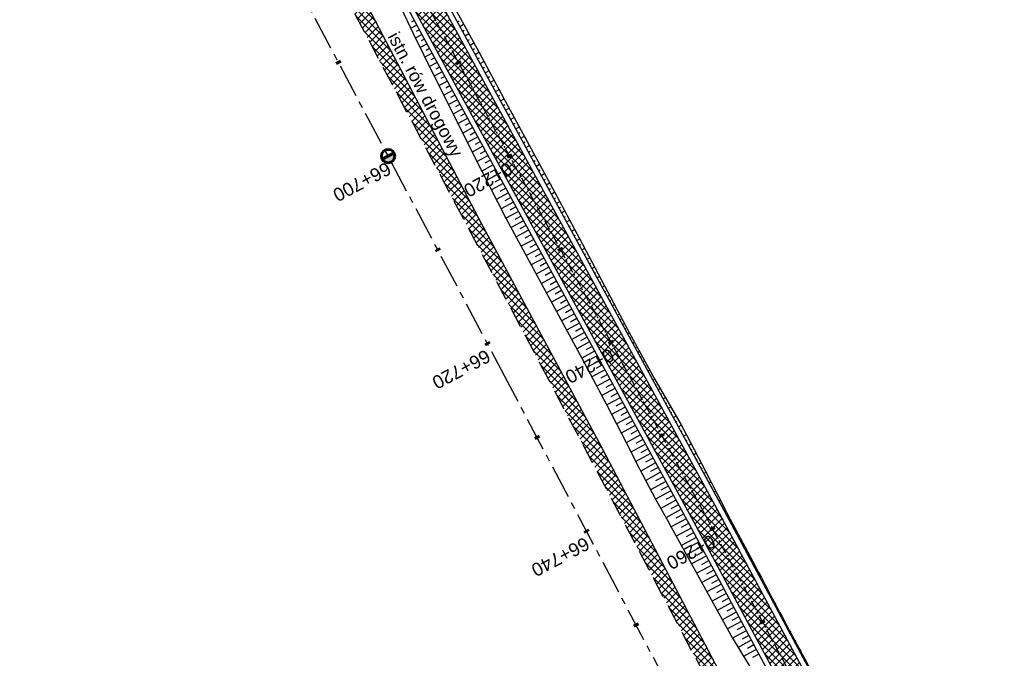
# Model space of a CAD drawing. Header units: metres. Extents: x 7529682 to 7533704, y 5721210 to 5727842.
# Tile 61 of 64: x 7529773 to 7529866, y 5727555 to 5727616. Entities that reach past the tile are written whole.
import ezdxf

# ---------------------------------------------------------------- set-up
doc = ezdxf.new("R2010")
doc.units = ezdxf.units.M
doc.linetypes.add('CENTER', pattern=[50.8, 31.75, -6.35, 6.35, -6.35])
doc.linetypes.add('HIDDEN', pattern=[9.525, 6.35, -3.175])
for name, color, linetype in [('C-DROGI-SYTUACJA-ETYKIETY', 7, 'Continuous'), ('D-hatch-pobocza', 131, 'Continuous'), ('D-pobocza', 7, 'Continuous'), ('D-skarpa', 7, 'Continuous'), ('D-skarpa-kreskowanie', 7, 'Continuous')]:
    doc.layers.add(name, color=color, linetype=linetype)
doc.layers.add('D-hatch-ciag-pieszo-rowerowy', color=7, linetype='Continuous', lineweight=13, true_color=0xff9f80)
for name, color, linetype, lineweight in [('D-krawędzie', 7, 'Continuous', 30), ('D-obrzeża', 7, 'Continuous', 30), ('D-opisy', 7, 'Continuous', 30), ('D-oś', 10, 'CENTER', 30)]:
    doc.layers.add(name, color=color, linetype=linetype, lineweight=lineweight)
doc.layers.add('poprzeczki', color=7, linetype='Continuous', true_color=0x0000c7)
doc.styles.get("Standard").update_dxf_attribs({"font": 'arial.ttf'})
pattern_1 = [(45, (0, 0), (-0.33675960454, 0.33675960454), []), (135, (0, 0), (-0.33675960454, -0.33675960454), [])]

# ---------------------------------------------------------------- blocks, each defined once
blk = doc.blocks.new('kilometraz')
at = {"linetype": 'ByBlock', "lineweight": -2}
blk.add_hatch(color=0, dxfattribs=at).paths.add_polyline_path([(0, -0.28125, 0.41421356), (0.28125, 0, 0.41421356), (0, 0.28125)])
at = {"color": 0, "linetype": 'ByBlock', "lineweight": -2}
blk.add_line((0, 0.28125), (0, -0.28125), dxfattribs=at)
blk.add_circle((0, 0), 0.28125, dxfattribs=at)
blk = doc.blocks.new('AeccTickLine')
at = {"color": 0, "linetype": 'ByBlock', "lineweight": -2}
blk.add_line((0, 1), (0, -1), dxfattribs=at)

msp = doc.modelspace()

# ---------------------------------------------------------------- hatches: boundary and pattern name
at = {"layer": 'D-hatch-ciag-pieszo-rowerowy'}
h = msp.add_hatch(dxfattribs=at)
h.set_pattern_fill('ANSI37', color=256, scale=0.15, style=0)
h.set_pattern_definition(pattern_1)
edge = h.paths.add_edge_path()
edge.add_line((7529794.958, 5727650.503), (7529776.019, 5727686.408))
edge.add_line((7529776.019, 5727686.408), (7529748.844, 5727737.805))
edge.add_line((7529748.844, 5727737.805), (7529744.118, 5727746.741))
edge.add_arc((7529726.438, 5727737.391), 20, 27.87274, 44.29653)
edge.add_line((7529740.753, 5727751.358), (7529739.549, 5727752.592))
edge.add_arc((7529753.864, 5727766.559), 20, 207.90183, 224.29653, ccw=False)
edge.add_line((7529736.189, 5727757.2), (7529717.235, 5727792.995))
edge.add_line((7529717.235, 5727792.995), (7529715.008, 5727791.858))
edge.add_line((7529715.008, 5727791.858), (7529734.148, 5727755.712))
edge.add_arc((7529751.823, 5727765.071), 20, 207.90183, 224.29653)
edge.add_line((7529737.508, 5727751.104), (7529738.712, 5727749.87))
edge.add_arc((7529724.397, 5727735.903), 20, 27.87276, 44.29653, ccw=False)
edge.add_line((7529742.077, 5727745.253), (7529746.633, 5727736.639))
edge.add_line((7529746.633, 5727736.639), (7529773.808, 5727685.242))
edge.add_line((7529773.808, 5727685.242), (7529792.751, 5727649.328))
edge.add_line((7529792.751, 5727649.328), (7529811.281, 5727614.82))
edge.add_line((7529811.281, 5727614.82), (7529836.657, 5727568.297))
edge.add_line((7529836.657, 5727568.297), (7529856.555, 5727531.255))
edge.add_line((7529856.555, 5727531.255), (7529859.536, 5727525.637))
edge.add_line((7529859.536, 5727525.637), (7529862.565, 5727525.262))
edge.add_line((7529862.565, 5727525.262), (7529858.761, 5727532.432))
edge.add_line((7529858.761, 5727532.432), (7529838.856, 5727569.487))
edge.add_line((7529838.856, 5727569.487), (7529813.479, 5727616.01))
edge.add_line((7529813.479, 5727616.01), (7529794.958, 5727650.503))
at = {"layer": 'D-hatch-pobocza'}
h = msp.add_hatch(dxfattribs=at)
h.set_pattern_fill('ANSI37', color=256, scale=0.15, style=0)
h.set_pattern_definition(pattern_1)
h.paths.add_polyline_path([(7529905.34, 5727429.09), (7529892.28, 5727453.58), (7529881.53, 5727473.69), (7529872.27, 5727491.4), (7529857.46, 5727519.14), (7529841.38, 5727549.79), (7529827.75, 5727575.78), (7529816.4, 5727596.89), (7529800.43, 5727627.4), (7529788.07, 5727650.98), (7529775.85, 5727673.83), (7529761.3, 5727701.31), (7529749.89, 5727722.83), (7529745.5, 5727731.66), (7529738.971, 5727744.085), (7529737.465, 5727743.316), (7529742.213, 5727734.302), (7529762.326, 5727696.274), (7529777.785, 5727667.006), (7529799.322, 5727626.3), (7529822.193, 5727583.156), (7529846.924, 5727536.347), (7529864.752, 5727502.663), (7529900.459, 5727434.965), (7529935.352, 5727369.308), (7529971.476, 5727300.786), (7529988.361, 5727268.841), (7529990.28, 5727268.6), (7529990.329, 5727268.617), (7529981.66, 5727284.96), (7529968.42, 5727309.6), (7529956.4, 5727332.85), (7529943.52, 5727357.04), (7529932.32, 5727378.32), (7529916.68, 5727408.01)])

# ---------------------------------------------------------------- linework, layer by layer
at = {"layer": 'D-krawędzie', "linetype": 'HIDDEN', "ltscale": 0.3}
msp.add_lwpolyline([(7529737.465, 5727743.316), (7529742.213, 5727734.302), (7529762.326, 5727696.274), (7529777.785, 5727667.006), (7529799.322, 5727626.3), (7529822.193, 5727583.156), (7529846.924, 5727536.347), (7529864.752, 5727502.663), (7529900.459, 5727434.965), (7529935.352, 5727369.308), (7529971.476, 5727300.786), (7530006.702, 5727234.141), (7530044.198, 5727163.133), (7530082.89, 5727090.2), (7530098.687, 5727060.362), (7530131.998, 5726997.21), (7530163.822, 5726937.097), (7530204.081, 5726861.013), (7530247.82, 5726778.438)], dxfattribs=at)
at = {"layer": 'D-obrzeża'}
for points in [[(7529996.408, 5727271.05), (7529995.888, 5727272.04), (7529987.333, 5727287.9), (7529970.791, 5727319.398), (7529945.39, 5727367.318), (7529919.647, 5727417.711), (7529903.693, 5727447.921), (7529879.894, 5727492.595), (7529858.761, 5727532.432), (7529838.856, 5727569.487), (7529813.479, 5727616.01), (7529794.958, 5727650.503), (7529776.019, 5727686.408), (7529748.844, 5727737.805), (7529744.118, 5727746.741, 0.071785), (7529740.753, 5727751.358), (7529739.549, 5727752.592, -0.071658), (7529736.189, 5727757.2), (7529717.235, 5727792.995)], [(7530013.813, 5727232.534), (7529993.681, 5727270.865), (7529985.127, 5727286.725), (7529968.58, 5727318.231), (7529943.172, 5727366.164), (7529917.429, 5727416.559), (7529901.485, 5727446.75), (7529877.686, 5727491.422), (7529856.555, 5727531.255), (7529836.657, 5727568.297), (7529811.281, 5727614.82), (7529792.751, 5727649.328), (7529773.808, 5727685.242), (7529746.633, 5727736.639), (7529746.633, 5727736.639), (7529742.077, 5727745.253, 0.071785), (7529738.712, 5727749.87), (7529737.508, 5727751.104, -0.071658), (7529734.148, 5727755.712), (7529715.008, 5727791.858)]]:
    msp.add_lwpolyline(points, format="xyb", dxfattribs=at)
at = {"layer": 'D-oś', "ltscale": 0.1}
msp.add_lwpolyline([(7530244.732, 5726776.79), (7530200.988, 5726859.376), (7530160.728, 5726935.459), (7530128.903, 5726995.575), (7530095.593, 5727058.727), (7530079.798, 5727088.56), (7530041.105, 5727161.496), (7530003.607, 5727232.506), (7529968.381, 5727299.153), (7529932.259, 5727367.671), (7529897.365, 5727433.327), (7529861.657, 5727501.028), (7529843.829, 5727534.712), (7529819.1, 5727581.518), (7529796.228, 5727624.663), (7529774.69, 5727665.371), (7529759.232, 5727694.637), (7529739.12, 5727732.663), (7529700.238, 5727806.043)], dxfattribs=at)
at = {"layer": 'D-oś', "ltscale": 0.03}
msp.add_lwpolyline([(7529714.301, 5727795.865), (7529735.169, 5727756.456, 0.071658), (7529738.529, 5727751.848), (7529739.732, 5727750.614, -0.071785), (7529743.098, 5727745.997), (7529747.739, 5727737.221), (7529774.913, 5727685.825), (7529793.855, 5727649.915), (7529812.38, 5727615.415), (7529837.757, 5727568.892), (7529857.658, 5727531.843), (7529878.79, 5727492.008), (7529902.589, 5727447.335), (7529918.538, 5727417.135), (7529944.281, 5727366.741), (7529969.685, 5727318.815), (7529986.23, 5727287.312), (7529994.785, 5727271.452), (7530014.919, 5727233.118)], format="xyb", dxfattribs=at)
at = {"layer": 'D-pobocza'}
for points in [[(7529719.962, 5727788.914), (7529736.631, 5727757.434, 0.071658), (7529739.907, 5727752.941), (7529741.111, 5727751.707, -0.071785), (7529744.56, 5727746.975), (7529749.286, 5727738.039), (7529776.461, 5727686.642), (7529795.4, 5727650.738), (7529813.919, 5727616.248), (7529839.296, 5727569.725), (7529859.202, 5727532.667), (7529880.335, 5727492.83), (7529904.135, 5727448.155), (7529920.091, 5727417.942), (7529945.833, 5727367.549), (7529971.233, 5727319.631), (7529987.775, 5727288.135), (7529996.33, 5727272.275), (7529996.866, 5727271.253)], [(7529718.045, 5727785.054), (7529733.706, 5727755.478, 0.071658), (7529737.151, 5727750.754), (7529738.354, 5727749.521, -0.071785), (7529741.635, 5727745.019), (7529746.191, 5727736.405), (7529773.366, 5727685.008), (7529792.31, 5727649.093), (7529810.841, 5727614.582), (7529836.218, 5727568.059), (7529856.114, 5727531.019), (7529877.245, 5727491.187), (7529901.043, 5727446.515), (7529916.985, 5727416.328), (7529942.728, 5727365.933), (7529968.137, 5727317.998), (7529984.685, 5727286.49), (7529993.24, 5727270.63), (7529993.656, 5727269.837)]]:
    msp.add_lwpolyline(points, format="xyb", dxfattribs=at)
at = {"layer": 'D-pobocza', "linetype": 'ByBlock'}
msp.add_lwpolyline([(7529990.329, 5727268.617), (7529981.66, 5727284.96), (7529968.42, 5727309.6), (7529956.4, 5727332.85), (7529943.52, 5727357.04), (7529932.32, 5727378.32), (7529916.68, 5727408.01), (7529905.34, 5727429.09), (7529892.28, 5727453.58), (7529881.53, 5727473.69), (7529872.27, 5727491.4), (7529857.46, 5727519.14), (7529841.38, 5727549.79), (7529827.75, 5727575.78), (7529816.4, 5727596.89), (7529800.43, 5727627.4), (7529788.07, 5727650.98), (7529775.85, 5727673.83), (7529761.3, 5727701.31), (7529749.89, 5727722.83), (7529745.5, 5727731.66), (7529738.971, 5727744.085), (7529737.465, 5727743.316)], dxfattribs=at)
at = {"layer": 'D-skarpa', "linetype": 'Continuous'}
for points in [[(7529808.995, 5727616.822), (7529810.217, 5727614.253), (7529812.196, 5727610.298), (7529816.673, 5727601.35), (7529818.954, 5727596.898), (7529826.106, 5727583.713), (7529828.455, 5727579.299), (7529830.745, 5727574.853), (7529831.237, 5727573.888), (7529833.064, 5727570.422), (7529834.204, 5727568.368), (7529834.534, 5727567.787), (7529834.819, 5727567.29), (7529835.49, 5727566.074), (7529840.326, 5727557.321, -0.001967), (7529848.058, 5727544.446)], [(7529814.279, 5727616.435), (7529816.379, 5727612.58), (7529818.767, 5727608.187), (7529821.152, 5727603.792), (7529823.523, 5727599.39), (7529825.891, 5727594.987), (7529830.566, 5727586.146), (7529832.974, 5727581.764), (7529835.467, 5727577.428), (7529835.988, 5727576.48), (7529837.804, 5727573.007), (7529838.875, 5727570.916), (7529839.176, 5727570.32), (7529839.435, 5727569.808), (7529840.102, 5727568.551), (7529842.461, 5727564.143, 0.009715), (7529852.031, 5727546.581)]]:
    msp.add_lwpolyline(points, format="xyb", dxfattribs=at)
at = {"layer": 'D-skarpa-kreskowanie', "linetype": 'Continuous'}
for p, q in [((7529810.56, 5727615.106, 107.714), (7529809.963, 5727614.786, 107.263)), ((7529810.323, 5727615.547, 107.708), (7529810.036, 5727615.392, 107.49)), ((7529814.367, 5727615.427, 107.863), (7529814.545, 5727615.524, 107.728)), ((7529814.606, 5727614.988, 107.87), (7529814.962, 5727615.182, 107.6)), ((7529811.035, 5727614.226, 107.727), (7529810.403, 5727613.881, 107.247)), ((7529810.796, 5727614.666, 107.72), (7529810.487, 5727614.5, 107.487)), ((7529814.846, 5727614.549, 107.876), (7529815.023, 5727614.646, 107.741)), ((7529815.085, 5727614.11, 107.882), (7529815.44, 5727614.303, 107.613)), ((7529811.514, 5727613.348, 107.739), (7529810.851, 5727612.987, 107.236)), ((7529811.274, 5727613.787, 107.733), (7529810.951, 5727613.611, 107.487)), ((7529815.325, 5727613.671, 107.888), (7529815.502, 5727613.768, 107.754)), ((7529815.564, 5727613.232, 107.895), (7529815.918, 5727613.425, 107.626)), ((7529811.993, 5727612.471, 107.752), (7529811.298, 5727612.092, 107.225)), ((7529811.753, 5727612.909, 107.745), (7529811.414, 5727612.724, 107.488)), ((7529815.804, 5727612.793, 107.901), (7529815.98, 5727612.89, 107.767)), ((7529816.043, 5727612.354, 107.907), (7529816.396, 5727612.547, 107.639)), ((7529812.472, 5727611.593, 107.764), (7529811.746, 5727611.197, 107.214)), ((7529812.232, 5727612.032, 107.758), (7529811.877, 5727611.838, 107.489)), ((7529816.282, 5727611.915, 107.914), (7529816.459, 5727612.011, 107.78)), ((7529816.522, 5727611.476, 107.92), (7529816.874, 5727611.668, 107.652)), ((7529812.95, 5727610.715, 107.777), (7529812.194, 5727610.302, 107.202)), ((7529812.711, 5727611.154, 107.77), (7529812.341, 5727610.952, 107.489)), ((7529816.761, 5727611.037, 107.926), (7529816.937, 5727611.133, 107.793)), ((7529817.001, 5727610.598, 107.932), (7529817.352, 5727610.79, 107.666)), ((7529813.429, 5727609.837, 107.789), (7529812.642, 5727609.407, 107.191)), ((7529813.19, 5727610.276, 107.783), (7529812.804, 5727610.065, 107.49)), ((7529817.24, 5727610.159, 107.939), (7529817.415, 5727610.255, 107.806)), ((7529817.48, 5727609.721, 107.945), (7529817.829, 5727609.911, 107.679)), ((7529813.908, 5727608.959, 107.802), (7529813.09, 5727608.513, 107.18)), ((7529813.669, 5727609.398, 107.796), (7529813.267, 5727609.179, 107.491)), ((7529817.719, 5727609.282, 107.951), (7529817.894, 5727609.377, 107.819)), ((7529817.958, 5727608.843, 107.957), (7529818.307, 5727609.033, 107.693)), ((7529814.387, 5727608.081, 107.814), (7529813.537, 5727607.618, 107.169)), ((7529814.148, 5727608.52, 107.808), (7529813.731, 5727608.293, 107.491)), ((7529818.198, 5727608.404, 107.964), (7529818.372, 5727608.499, 107.832)), ((7529818.437, 5727607.965, 107.97), (7529818.785, 5727608.154, 107.706)), ((7529814.866, 5727607.203, 107.827), (7529813.985, 5727606.723, 107.158)), ((7529814.626, 5727607.642, 107.821), (7529814.194, 5727607.406, 107.492)), ((7529815.105, 5727606.764, 107.833), (7529814.657, 5727606.52, 107.493)), ((7529818.677, 5727607.526, 107.976), (7529818.85, 5727607.62, 107.845)), ((7529818.916, 5727607.087, 107.982), (7529819.262, 5727607.275, 107.72)), ((7529819.156, 5727606.648, 107.989), (7529819.328, 5727606.742, 107.858)), ((7529815.345, 5727606.325, 107.839), (7529814.433, 5727605.828, 107.147)), ((7529815.584, 5727605.886, 107.846), (7529815.12, 5727605.633, 107.494)), ((7529819.395, 5727606.209, 107.995), (7529819.739, 5727606.396, 107.734)), ((7529819.634, 5727605.77, 108.001), (7529819.806, 5727605.863, 107.871)), ((7529815.824, 5727605.447, 107.852), (7529814.881, 5727604.933, 107.136)), ((7529816.063, 5727605.008, 107.858), (7529815.584, 5727604.747, 107.494)), ((7529819.874, 5727605.331, 108.008), (7529820.216, 5727605.518, 107.748)), ((7529820.113, 5727604.892, 108.014), (7529820.284, 5727604.985, 107.884)), ((7529816.302, 5727604.569, 107.864), (7529815.328, 5727604.038, 107.125)), ((7529816.542, 5727604.131, 107.871), (7529816.047, 5727603.861, 107.495)), ((7529820.353, 5727604.453, 108.02), (7529820.693, 5727604.639, 107.762)), ((7529820.592, 5727604.014, 108.026), (7529820.762, 5727604.107, 107.898)), ((7529816.781, 5727603.692, 107.877), (7529815.776, 5727603.143, 107.114)), ((7529817.021, 5727603.253, 107.883), (7529816.51, 5727602.974, 107.496)), ((7529820.832, 5727603.575, 108.033), (7529821.17, 5727603.76, 107.776)), ((7529821.071, 5727603.136, 108.039), (7529821.239, 5727603.228, 107.911)), ((7529817.26, 5727602.814, 107.89), (7529816.224, 5727602.248, 107.103)), ((7529817.5, 5727602.375, 107.896), (7529816.974, 5727602.088, 107.496)), ((7529821.31, 5727602.697, 108.045), (7529821.644, 5727602.879, 107.792)), ((7529821.55, 5727602.258, 108.051), (7529821.715, 5727602.349, 107.926)), ((7529817.739, 5727601.936, 107.902), (7529816.671, 5727601.354, 107.091)), ((7529817.978, 5727601.497, 107.908), (7529817.439, 5727601.203, 107.499)), ((7529821.789, 5727601.819, 108.058), (7529822.118, 5727601.999, 107.808)), ((7529822.029, 5727601.381, 108.064), (7529822.192, 5727601.47, 107.94)), ((7529818.218, 5727601.058, 107.915), (7529817.128, 5727600.463, 107.087)), ((7529818.457, 5727600.619, 107.921), (7529817.906, 5727600.319, 107.503)), ((7529822.268, 5727600.942, 108.07), (7529822.592, 5727601.118, 107.824)), ((7529822.508, 5727600.503, 108.076), (7529822.668, 5727600.59, 107.954)), ((7529822.747, 5727600.064, 108.083), (7529823.066, 5727600.238, 107.84)), ((7529818.697, 5727600.18, 107.927), (7529817.584, 5727599.573, 107.082)), ((7529818.936, 5727599.741, 107.933), (7529818.374, 5727599.434, 107.506)), ((7529822.986, 5727599.625, 108.089), (7529823.145, 5727599.711, 107.969)), ((7529823.226, 5727599.186, 108.095), (7529823.54, 5727599.357, 107.857)), ((7529819.176, 5727599.302, 107.94), (7529818.04, 5727598.683, 107.077)), ((7529819.654, 5727598.424, 107.952), (7529818.496, 5727597.792, 107.072)), ((7529819.415, 5727598.863, 107.946), (7529818.841, 5727598.55, 107.51)), ((7529823.465, 5727598.747, 108.102), (7529823.621, 5727598.832, 107.983)), ((7529823.705, 5727598.308, 108.108), (7529824.014, 5727598.477, 107.873)), ((7529820.133, 5727597.546, 107.965), (7529818.952, 5727596.902, 107.067)), ((7529819.894, 5727597.985, 107.958), (7529819.309, 5727597.666, 107.514)), ((7529823.944, 5727597.869, 108.114), (7529824.097, 5727597.953, 107.998)), ((7529824.184, 5727597.43, 108.12), (7529824.488, 5727597.596, 107.889)), ((7529820.612, 5727596.668, 107.977), (7529819.429, 5727596.023, 107.078)), ((7529820.373, 5727597.107, 107.971), (7529819.781, 5727596.785, 107.522)), ((7529824.423, 5727596.991, 108.127), (7529824.574, 5727597.073, 108.012)), ((7529824.662, 5727596.552, 108.133), (7529824.962, 5727596.715, 107.906)), ((7529821.091, 5727595.791, 107.99), (7529819.905, 5727595.144, 107.089)), ((7529820.852, 5727596.23, 107.984), (7529820.259, 5727595.906, 107.534)), ((7529824.902, 5727596.113, 108.139), (7529825.05, 5727596.194, 108.027)), ((7529825.141, 5727595.674, 108.145), (7529825.435, 5727595.835, 107.922)), ((7529821.57, 5727594.913, 108.002), (7529820.382, 5727594.265, 107.1)), ((7529821.33, 5727595.352, 107.996), (7529820.737, 5727595.028, 107.545)), ((7529825.381, 5727595.235, 108.152), (7529825.526, 5727595.315, 108.041)), ((7529825.62, 5727594.796, 108.158), (7529825.909, 5727594.954, 107.939)), ((7529822.049, 5727594.035, 108.015), (7529820.859, 5727593.386, 107.111)), ((7529821.809, 5727594.474, 108.009), (7529821.215, 5727594.15, 107.557)), ((7529825.86, 5727594.357, 108.164), (7529826.001, 5727594.435, 108.057)), ((7529826.099, 5727593.918, 108.17), (7529826.376, 5727594.07, 107.96)), ((7529822.528, 5727593.157, 108.027), (7529821.336, 5727592.507, 107.122)), ((7529822.288, 5727593.596, 108.021), (7529821.693, 5727593.271, 107.569)), ((7529826.338, 5727593.48, 108.177), (7529826.474, 5727593.554, 108.074)), ((7529826.578, 5727593.041, 108.183), (7529826.844, 5727593.186, 107.981)), ((7529823.006, 5727592.279, 108.04), (7529821.813, 5727591.628, 107.133)), ((7529822.767, 5727592.718, 108.034), (7529822.171, 5727592.393, 107.581)), ((7529826.817, 5727592.602, 108.189), (7529826.947, 5727592.673, 108.09)), ((7529827.057, 5727592.163, 108.196), (7529827.311, 5727592.302, 108.002)), ((7529823.485, 5727591.401, 108.052), (7529822.289, 5727590.749, 107.144)), ((7529823.246, 5727591.84, 108.046), (7529822.648, 5727591.514, 107.593)), ((7529823.725, 5727590.962, 108.059), (7529823.126, 5727590.636, 107.604)), ((7529827.296, 5727591.724, 108.202), (7529827.421, 5727591.792, 108.107)), ((7529827.536, 5727591.285, 108.208), (7529827.779, 5727591.418, 108.023)), ((7529823.964, 5727590.523, 108.065), (7529822.766, 5727589.87, 107.155)), ((7529824.204, 5727590.084, 108.071), (7529823.604, 5727589.757, 107.616)), ((7529827.775, 5727590.846, 108.214), (7529827.894, 5727590.911, 108.124)), ((7529828.014, 5727590.407, 108.221), (7529828.246, 5727590.533, 108.044)), ((7529828.254, 5727589.968, 108.227), (7529828.367, 5727590.03, 108.141)), ((7529824.443, 5727589.645, 108.078), (7529823.243, 5727588.991, 107.166)), ((7529824.682, 5727589.206, 108.084), (7529824.082, 5727588.879, 107.628)), ((7529828.493, 5727589.529, 108.233), (7529828.714, 5727589.649, 108.066)), ((7529828.733, 5727589.09, 108.239), (7529828.84, 5727589.149, 108.158)), ((7529824.922, 5727588.767, 108.09), (7529823.72, 5727588.112, 107.177)), ((7529825.161, 5727588.328, 108.096), (7529824.56, 5727588, 107.64)), ((7529828.972, 5727588.651, 108.246), (7529829.181, 5727588.765, 108.087)), ((7529829.212, 5727588.212, 108.252), (7529829.313, 5727588.268, 108.175)), ((7529825.401, 5727587.89, 108.103), (7529824.197, 5727587.233, 107.188)), ((7529825.64, 5727587.451, 108.109), (7529825.038, 5727587.122, 107.651)), ((7529829.451, 5727587.773, 108.258), (7529829.649, 5727587.881, 108.108)), ((7529829.69, 5727587.334, 108.264), (7529829.786, 5727587.387, 108.191)), ((7529825.88, 5727587.012, 108.115), (7529824.674, 5727586.354, 107.199)), ((7529826.119, 5727586.573, 108.121), (7529825.515, 5727586.244, 107.663)), ((7529829.93, 5727586.895, 108.271), (7529830.116, 5727586.997, 108.129)), ((7529830.169, 5727586.456, 108.277), (7529830.26, 5727586.506, 108.208)), ((7529826.358, 5727586.134, 108.128), (7529825.15, 5727585.475, 107.21)), ((7529826.598, 5727585.695, 108.134), (7529825.993, 5727585.365, 107.675)), ((7529830.409, 5727586.017, 108.283), (7529830.584, 5727586.113, 108.15)), ((7529830.648, 5727585.578, 108.29), (7529830.737, 5727585.627, 108.222)), ((7529826.837, 5727585.256, 108.14), (7529825.627, 5727584.596, 107.221)), ((7529827.077, 5727584.817, 108.146), (7529826.471, 5727584.487, 107.687)), ((7529830.888, 5727585.14, 108.296), (7529831.066, 5727585.237, 108.16)), ((7529831.127, 5727584.701, 108.302), (7529831.217, 5727584.75, 108.234)), ((7529827.316, 5727584.378, 108.153), (7529826.104, 5727583.717, 107.232)), ((7529827.556, 5727583.939, 108.159), (7529826.947, 5727583.607, 107.697)), ((7529831.366, 5727584.262, 108.308), (7529831.547, 5727584.36, 108.171)), ((7529831.606, 5727583.823, 108.315), (7529831.697, 5727583.872, 108.245)), ((7529827.795, 5727583.5, 108.165), (7529826.574, 5727582.834, 107.238)), ((7529828.274, 5727582.622, 108.178), (7529827.043, 5727581.951, 107.243)), ((7529828.034, 5727583.061, 108.172), (7529827.422, 5727582.727, 107.706)), ((7529831.845, 5727583.384, 108.321), (7529832.029, 5727583.484, 108.182)), ((7529832.085, 5727582.945, 108.327), (7529832.177, 5727582.995, 108.257)), ((7529832.324, 5727582.506, 108.333), (7529832.51, 5727582.607, 108.192)), ((7529828.753, 5727581.744, 108.19), (7529827.513, 5727581.068, 107.249)), ((7529828.513, 5727582.183, 108.184), (7529827.896, 5727581.846, 107.715)), ((7529832.564, 5727582.067, 108.34), (7529832.657, 5727582.118, 108.269)), ((7529832.803, 5727581.628, 108.346), (7529832.992, 5727581.731, 108.202)), ((7529829.232, 5727580.866, 108.203), (7529827.983, 5727580.185, 107.255)), ((7529828.992, 5727581.305, 108.197), (7529828.37, 5727580.966, 107.724)), ((7529833.042, 5727581.189, 108.352), (7529833.142, 5727581.243, 108.277)), ((7529833.282, 5727580.75, 108.358), (7529833.491, 5727580.864, 108.2)), ((7529829.71, 5727579.989, 108.215), (7529828.453, 5727579.302, 107.26)), ((7529829.471, 5727580.427, 108.209), (7529828.844, 5727580.086, 107.733)), ((7529833.521, 5727580.311, 108.365), (7529833.631, 5727580.371, 108.282)), ((7529833.761, 5727579.872, 108.371), (7529833.99, 5727579.997, 108.197)), ((7529830.189, 5727579.111, 108.228), (7529828.911, 5727578.413, 107.257)), ((7529829.95, 5727579.55, 108.222), (7529829.316, 5727579.204, 107.74)), ((7529834, 5727579.433, 108.377), (7529834.12, 5727579.498, 108.287)), ((7529834.24, 5727578.994, 108.384), (7529834.488, 5727579.13, 108.195)), ((7529830.668, 5727578.233, 108.24), (7529829.369, 5727577.524, 107.254)), ((7529830.429, 5727578.672, 108.234), (7529829.784, 5727578.32, 107.745)), ((7529834.479, 5727578.555, 108.39), (7529834.608, 5727578.626, 108.292)), ((7529834.718, 5727578.116, 108.396), (7529834.987, 5727578.263, 108.192)), ((7529831.147, 5727577.355, 108.253), (7529829.827, 5727576.635, 107.251)), ((7529830.908, 5727577.794, 108.247), (7529830.253, 5727577.437, 107.749)), ((7529834.958, 5727577.677, 108.402), (7529835.097, 5727577.753, 108.297)), ((7529835.197, 5727577.239, 108.409), (7529835.485, 5727577.395, 108.19)), ((7529831.626, 5727576.477, 108.266), (7529830.285, 5727575.746, 107.247)), ((7529831.386, 5727576.916, 108.259), (7529830.721, 5727576.553, 107.754)), ((7529835.437, 5727576.8, 108.415), (7529835.581, 5727576.878, 108.305)), ((7529835.676, 5727576.361, 108.421), (7529835.966, 5727576.519, 108.201)), ((7529832.105, 5727575.599, 108.278), (7529830.743, 5727574.856, 107.244)), ((7529831.865, 5727576.038, 108.272), (7529831.19, 5727575.67, 107.759)), ((7529832.344, 5727575.16, 108.284), (7529831.657, 5727574.785, 107.763)), ((7529835.916, 5727575.922, 108.426), (7529836.057, 5727575.999, 108.318)), ((7529836.155, 5727575.483, 108.43), (7529836.431, 5727575.633, 108.221)), ((7529832.584, 5727574.721, 108.291), (7529831.198, 5727573.965, 107.238)), ((7529832.823, 5727574.282, 108.295), (7529832.126, 5727573.902, 107.766)), ((7529836.394, 5727575.044, 108.434), (7529836.528, 5727575.117, 108.332)), ((7529836.634, 5727574.605, 108.439), (7529836.894, 5727574.747, 108.241)), ((7529836.873, 5727574.166, 108.443), (7529837, 5727574.235, 108.347)), ((7529833.062, 5727573.843, 108.3), (7529831.663, 5727573.08, 107.237)), ((7529833.302, 5727573.404, 108.304), (7529832.599, 5727573.021, 107.77)), ((7529837.113, 5727573.727, 108.447), (7529837.358, 5727573.861, 108.261)), ((7529837.352, 5727573.288, 108.451), (7529837.471, 5727573.353, 108.361)), ((7529833.541, 5727572.965, 108.308), (7529832.129, 5727572.195, 107.236)), ((7529833.781, 5727572.526, 108.313), (7529833.071, 5727572.14, 107.774)), ((7529837.592, 5727572.849, 108.456), (7529837.821, 5727572.974, 108.281)), ((7529837.831, 5727572.41, 108.457), (7529837.94, 5727572.47, 108.374)), ((7529834.02, 5727572.087, 108.317), (7529832.595, 5727571.31, 107.235)), ((7529834.26, 5727571.649, 108.321), (7529833.544, 5727571.258, 107.778)), ((7529838.07, 5727571.971, 108.458), (7529838.277, 5727572.084, 108.301)), ((7529838.31, 5727571.532, 108.459), (7529838.407, 5727571.585, 108.385)), ((7529834.499, 5727571.21, 108.325), (7529833.061, 5727570.425, 107.234)), ((7529834.738, 5727570.771, 108.327), (7529834.021, 5727570.379, 107.782)), ((7529838.549, 5727571.093, 108.46), (7529838.733, 5727571.193, 108.321)), ((7529838.789, 5727570.654, 108.461), (7529838.874, 5727570.701, 108.396)), ((7529834.978, 5727570.332, 108.328), (7529833.547, 5727569.551, 107.241)), ((7529835.217, 5727569.893, 108.329), (7529834.503, 5727569.503, 107.787)), ((7529839.028, 5727570.215, 108.461), (7529839.186, 5727570.301, 108.341)), ((7529839.268, 5727569.776, 108.46), (7529839.339, 5727569.816, 108.405)), ((7529835.457, 5727569.454, 108.33), (7529834.032, 5727568.677, 107.248)), ((7529835.696, 5727569.015, 108.331), (7529834.986, 5727568.628, 107.792)), ((7529839.504, 5727569.336, 108.459), (7529839.645, 5727569.412, 108.353)), ((7529839.741, 5727568.896, 108.459), (7529839.81, 5727568.933, 108.406)), ((7529835.936, 5727568.576, 108.331), (7529834.524, 5727567.806, 107.258)), ((7529836.175, 5727568.137, 108.33), (7529835.473, 5727567.754, 107.797)), ((7529839.978, 5727568.455, 108.458), (7529840.114, 5727568.529, 108.355)), ((7529840.214, 5727568.015, 108.457), (7529840.282, 5727568.051, 108.406)), ((7529836.412, 5727567.697, 108.329), (7529835.01, 5727566.944, 107.268)), ((7529836.885, 5727566.816, 108.328), (7529835.494, 5727566.068, 107.275)), ((7529836.649, 5727567.256, 108.329), (7529835.95, 5727566.881, 107.8)), ((7529840.451, 5727567.574, 108.457), (7529840.586, 5727567.647, 108.354)), ((7529840.688, 5727567.134, 108.456), (7529840.755, 5727567.17, 108.405)), ((7529837.359, 5727565.935, 108.327), (7529835.977, 5727565.193, 107.281)), ((7529837.122, 5727566.375, 108.327), (7529836.429, 5727566.003, 107.803)), ((7529840.924, 5727566.693, 108.455), (7529841.058, 5727566.765, 108.354)), ((7529841.161, 5727566.253, 108.455), (7529841.227, 5727566.289, 108.404)), ((7529841.397, 5727565.812, 108.454), (7529841.53, 5727565.884, 108.354)), ((7529837.832, 5727565.054, 108.325), (7529836.461, 5727564.317, 107.288)), ((7529837.595, 5727565.494, 108.326), (7529836.907, 5727565.125, 107.805)), ((7529841.634, 5727565.372, 108.453), (7529841.7, 5727565.407, 108.403)), ((7529841.871, 5727564.931, 108.453), (7529842.002, 5727565.002, 108.353)), ((7529838.305, 5727564.173, 108.324), (7529836.944, 5727563.442, 107.294)), ((7529838.068, 5727564.613, 108.325), (7529837.385, 5727564.247, 107.808)), ((7529842.107, 5727564.491, 108.452), (7529842.172, 5727564.526, 108.402)), ((7529842.344, 5727564.05, 108.451), (7529842.474, 5727564.12, 108.353)), ((7529838.778, 5727563.292, 108.323), (7529837.428, 5727562.567, 107.301)), ((7529838.542, 5727563.733, 108.323), (7529837.864, 5727563.368, 107.81)), ((7529842.58, 5727563.61, 108.451), (7529842.647, 5727563.646, 108.4)), ((7529842.817, 5727563.17, 108.45), (7529842.954, 5727563.243, 108.346)), ((7529839.251, 5727562.411, 108.321), (7529837.912, 5727561.691, 107.307)), ((7529839.015, 5727562.852, 108.322), (7529838.342, 5727562.49, 107.813)), ((7529843.054, 5727562.729, 108.449), (7529843.124, 5727562.767, 108.396)), ((7529843.29, 5727562.289, 108.449), (7529843.434, 5727562.366, 108.34)), ((7529839.725, 5727561.53, 108.32), (7529838.395, 5727560.816, 107.314)), ((7529839.488, 5727561.971, 108.321), (7529838.821, 5727561.612, 107.816)), ((7529843.527, 5727561.848, 108.448), (7529843.6, 5727561.888, 108.392)), ((7529843.763, 5727561.408, 108.447), (7529843.914, 5727561.489, 108.333)), ((7529840.198, 5727560.649, 108.319), (7529838.879, 5727559.941, 107.32)), ((7529839.961, 5727561.09, 108.319), (7529839.299, 5727560.734, 107.818)), ((7529844, 5727560.967, 108.447), (7529844.077, 5727561.009, 108.388)), ((7529844.237, 5727560.527, 108.446), (7529844.394, 5727560.611, 108.327)), ((7529840.671, 5727559.768, 108.317), (7529839.363, 5727559.065, 107.327)), ((7529840.434, 5727560.209, 108.318), (7529839.778, 5727559.856, 107.821)), ((7529844.473, 5727560.086, 108.445), (7529844.554, 5727560.129, 108.384)), ((7529844.71, 5727559.646, 108.444), (7529844.874, 5727559.734, 108.32)), ((7529841.144, 5727558.887, 108.316), (7529839.846, 5727558.19, 107.333)), ((7529840.908, 5727559.328, 108.317), (7529840.256, 5727558.978, 107.823)), ((7529841.381, 5727558.447, 108.315), (7529840.734, 5727558.1, 107.826)), ((7529844.947, 5727559.205, 108.444), (7529845.03, 5727559.25, 108.38)), ((7529845.183, 5727558.765, 108.443), (7529845.354, 5727558.857, 108.313)), ((7529841.618, 5727558.006, 108.315), (7529840.33, 5727557.315, 107.34)), ((7529841.854, 5727557.566, 108.314), (7529841.222, 5727557.226, 107.835)), ((7529845.42, 5727558.324, 108.442), (7529845.507, 5727558.371, 108.376)), ((7529845.656, 5727557.884, 108.442), (7529845.835, 5727557.98, 108.307)), ((7529842.091, 5727557.125, 108.313), (7529840.849, 5727556.458, 107.373)), ((7529842.327, 5727556.685, 108.313), (7529841.718, 5727556.358, 107.851)), ((7529845.893, 5727557.443, 108.441), (7529845.984, 5727557.492, 108.372)), ((7529846.13, 5727557.003, 108.44), (7529846.315, 5727557.102, 108.3)), ((7529846.366, 5727556.562, 108.44), (7529846.46, 5727556.613, 108.368)), ((7529842.564, 5727556.244, 108.312), (7529841.368, 5727555.602, 107.407)), ((7529842.801, 5727555.804, 108.311), (7529842.214, 5727555.489, 107.867)), ((7529846.603, 5727556.122, 108.439), (7529846.795, 5727556.225, 108.294)), ((7529846.839, 5727555.681, 108.438), (7529846.937, 5727555.734, 108.365))]:
    msp.add_line(p, q, dxfattribs=at)

# ---------------------------------------------------------------- block references
at = {"layer": 'C-DROGI-SYTUACJA-ETYKIETY', "color": 7, "linetype": 'Continuous', "lineweight": 60, "xscale": 0.25, "yscale": 0.25, "zscale": 0.25}
for p, rotation in [((7529803.153, 5727611.599), 297.9289670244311), ((7529812.521, 5727593.929), 297.9289670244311), ((7529817.205, 5727585.093), 297.9289670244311), ((7529821.881, 5727576.254), 297.8492702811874), ((7529826.553, 5727567.412), 297.8492702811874), ((7529831.224, 5727558.571), 297.8492702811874)]:
    msp.add_blockref('AeccTickLine', p, dxfattribs=dict(at, rotation=rotation))
at = {"layer": 'C-DROGI-SYTUACJA-ETYKIETY', "color": 10, "linetype": 'Continuous', "lineweight": 60, "xscale": 2.249999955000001, "yscale": 2.249999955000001, "zscale": 2.249999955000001, "rotation": 297.9289670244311}
msp.add_blockref('kilometraz', (7529807.837, 5727602.764), dxfattribs=at)
at = {"layer": 'poprzeczki', "color": 7, "linetype": 'Continuous', "lineweight": 60, "xscale": 0.25, "yscale": 0.25, "zscale": 0.25}
for p, rotation in [((7529814.489, 5727611.549), 298.6108319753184), ((7529819.277, 5727602.77), 298.6108319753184), ((7529824.066, 5727593.991), 298.6108319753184), ((7529828.855, 5727585.212), 298.6108319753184), ((7529833.643, 5727576.433), 298.6108319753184), ((7529838.424, 5727567.65), 298.2435454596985), ((7529843.156, 5727558.841), 298.2435454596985)]:
    msp.add_blockref('AeccTickLine', p, dxfattribs=dict(at, rotation=rotation))

# ---------------------------------------------------------------- texts
at = {"layer": 'C-DROGI-SYTUACJA-ETYKIETY', "color": 7}
for s, rotation, p in [('66+700', 207.92897, (7529807.681, 5727602.257)), ('0+220', 208.61083, (7529819.128, 5727602.261)), ('66+720', 207.92897, (7529817.049, 5727584.586)), ('0+240', 208.61083, (7529828.705, 5727584.703)), ('0+260', 208.24355, (7529838.271, 5727567.142)), ('66+740', 207.84927, (7529826.396, 5727566.906))]:
    msp.add_text(s, height=1.25, rotation=rotation, dxfattribs=at).set_placement(p)
at = {"layer": 'D-opisy'}
msp.add_text('istn. rów drogowy', height=1.2, rotation=298.10365, dxfattribs=at).set_placement((7529807.754, 5727614.046))

doc.saveas('drawing.dxf')
